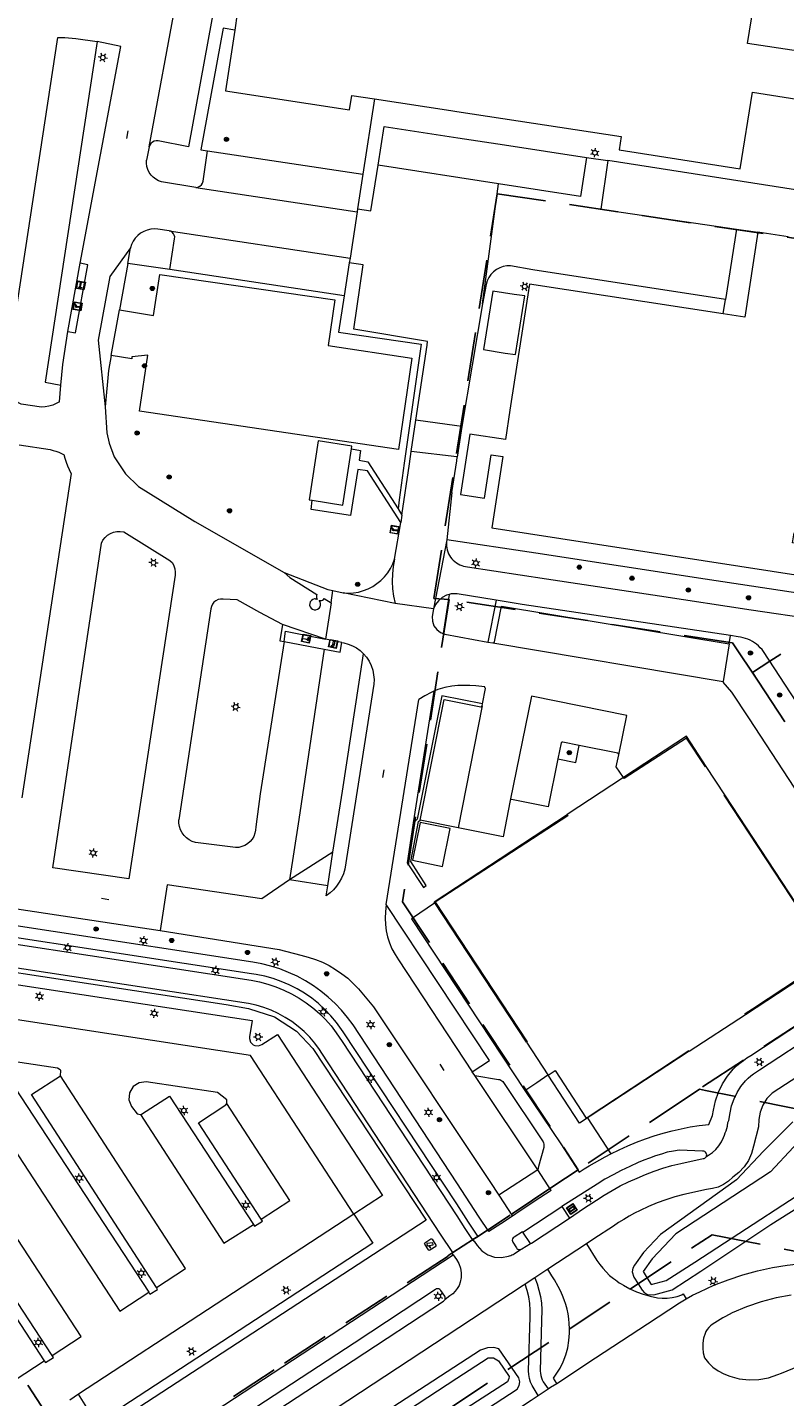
# Model space of a CAD drawing. Header units: metres. Extents: x 89872 to 94585, y 463299 to 469000.
# Tile 235 of 256: x 91944 to 92043, y 464720 to 464897. Entities that reach past the tile are written whole.
import ezdxf
from ezdxf.enums import TextEntityAlignment as Align

# ---------------------------------------------------------------- set-up
doc = ezdxf.new("R2010")
doc.units = ezdxf.units.M
doc.linetypes.add('HIDDEN', pattern=[9.525, 6.35, -3.175])
doc.layers.get('0').update_dxf_attribs({"linetype": 'CONTINUOUS'})
for name, color, linetype, lineweight in [('B-WE-GR-BEPLANTING_CULTUUR-G', 251, 'CONTINUOUS', 13), ('B-WE-GR-BOOM-S', 251, 'CONTINUOUS', 13), ('B-WE-IE-MEUBILAIR_WEGMEUBILAIR_SLAGBOOM-S', 251, 'CONTINUOUS', 13), ('B-WE-IE-TERREINAFSCHEIDING-G', 251, 'CONTINUOUS', 13), ('B-WE-IE-TERREINAFSCHEIDING_KUNSTMATIG_HEKWERK-G', 251, 'CONTINUOUS', 13), ('B-WE-KL-ET_LS_OV_LICHTMAST-S', 251, 'CONTINUOUS', 13), ('B-WE-OG-TOPOGRAFIE_BEBOUWING-GV', 251, 'CONTINUOUS', 13), ('B-WE-OG-TOPOGRAFIE_HUISNUMMER-T25', 251, 'CONTINUOUS', 13), ('B-WE-OG-TOPOGRAFIE_STRAATNAAM-T18', 251, 'CONTINUOUS', 13), ('B-WE-OG-TOPOGRAFIE_WATER-GV', 251, 'CONTINUOUS', 13), ('B-WE-VH-VERHARDING-GV', 251, 'CONTINUOUS', 13), ('B-WE-VW-INFORMATIEBORD-S', 251, 'CONTINUOUS', 13), ('B-WE-VW-PAAL_PRAATPAAL-S', 251, 'CONTINUOUS', 13), ('B_OVERBOUWLIJN_LIJN_1', 251, 'CONTINUOUS', 13), ('Percelen', 10, 'HIDDEN', 25), ('Q_CAMERA_0', 251, 'CONTINUOUS', 13)]:
    doc.layers.add(name, color=color, linetype=linetype, lineweight=lineweight)
doc.styles.get("Standard").update_dxf_attribs({"font": 'isocp.shx'})

# ---------------------------------------------------------------- blocks, each defined once
blk = doc.blocks.new('Q_LICHTMAST')
for points in [[(-0.26, 0.15), (-0.52, 0.3)], [(0, 0.3), (0, 0.6)], [(0.26, 0.15), (0.52, 0.3)], [(-0.26, -0.15), (-0.52, -0.3)], [(0, -0.3), (0, -0.6)], [(0.26, -0.15), (0.52, -0.3)]]:
    blk.add_lwpolyline(points)
blk.add_circle((0, 0), 0.3)
blk = doc.blocks.new('Q_PRAATPAAL')
blk.add_lwpolyline([(-0.5, 0.5), (0.5, 0.5), (0.5, -0.5), (-0.5, -0.5)], close=True)
for points in [[(-0.44, 0.46), (0.44, 0.46, -0.414214), (0.46, 0.44), (0.46, -0.44, -0.414214), (0.44, -0.46), (-0.44, -0.46, -0.414214), (-0.46, -0.44), (-0.46, 0.44), (-0.46, 0.44), (-0.46, 0.45), (-0.46, 0.45), (-0.46, 0.45), (-0.46, 0.45), (-0.46, 0.45), (-0.46, 0.45), (-0.46, 0.46), (-0.46, 0.46), (-0.46, 0.46), (-0.45, 0.46), (-0.45, 0.46), (-0.45, 0.46), (-0.45, 0.46), (-0.45, 0.46), (-0.45, 0.46), (-0.44, 0.46), (-0.44, 0.46)], [(-0.15, 0.22, 0.426944), (-0.15, 0.17)], [(-0.02, 0.31, 0.07503), (-0.15, 0.22)], [(-0.13, 0.08, 0.511022), (0.03, 0.08)], [(-0.08, 0.1, 0.3284), (0, 0.11)], [(0.21, 0.34, 0.843699), (0.18, 0.39)]]:
    blk.add_lwpolyline(points, format="xyb")
for points in [[(-0.15, 0.17), (-0.08, 0.1)], [(0.03, 0.08), (0.03, -0.37), (-0.13, -0.37), (-0.13, 0.08)], [(0.18, 0.39), (-0.02, 0.31)], [(0, 0.11), (0.21, 0.34)]]:
    blk.add_lwpolyline(points)
blk = doc.blocks.new('Q_INFORMATIEBORD')
for points in [[(-0.5, 0.5), (0.5, 0.5), (0.5, -0.5), (-0.5, -0.5)], [(-0.37, 0.22), (0.36, 0.22), (0.36, -0.21), (-0.37, -0.21)]]:
    blk.add_lwpolyline(points, close=True)
for points in [[(-0.44, 0.46), (0.44, 0.46, -0.414214), (0.46, 0.44), (0.46, -0.44, -0.414214), (0.44, -0.46), (-0.44, -0.46, -0.414214), (-0.46, -0.44), (-0.46, 0.44), (-0.46, 0.44), (-0.46, 0.45), (-0.46, 0.45), (-0.46, 0.45), (-0.46, 0.45), (-0.46, 0.45), (-0.46, 0.45), (-0.46, 0.46), (-0.46, 0.46), (-0.46, 0.46), (-0.45, 0.46), (-0.45, 0.46), (-0.45, 0.46), (-0.45, 0.46), (-0.45, 0.46), (-0.45, 0.46), (-0.44, 0.46), (-0.44, 0.46)], [(-0.29, 0.16), (0.28, 0.16, -0.414214), (0.3, 0.14), (0.3, -0.13, -0.414214), (0.28, -0.16), (-0.29, -0.16, -0.414214), (-0.31, -0.13), (-0.31, 0.14), (-0.31, 0.14), (-0.31, 0.14), (-0.31, 0.14), (-0.31, 0.15), (-0.31, 0.15), (-0.31, 0.15), (-0.3, 0.15), (-0.3, 0.15), (-0.3, 0.15), (-0.3, 0.16), (-0.3, 0.16), (-0.3, 0.16), (-0.3, 0.16), (-0.29, 0.16), (-0.29, 0.16), (-0.29, 0.16), (-0.29, 0.16), (-0.29, 0.16)]]:
    blk.add_lwpolyline(points, format="xyb")
blk = doc.blocks.new('Q_SLAGBOOM')
blk.add_lwpolyline([(-0.5, 0.5), (0.5, 0.5), (0.5, -0.5), (-0.5, -0.5)], close=True)
blk.add_lwpolyline([(-0.44, 0.46), (0.44, 0.46, -0.414214), (0.46, 0.44), (0.46, -0.44, -0.414214), (0.44, -0.46), (-0.44, -0.46, -0.414214), (-0.46, -0.44), (-0.46, 0.44), (-0.46, 0.44), (-0.46, 0.45), (-0.46, 0.45), (-0.46, 0.45), (-0.46, 0.45), (-0.46, 0.45), (-0.46, 0.45), (-0.46, 0.46), (-0.46, 0.46), (-0.46, 0.46), (-0.45, 0.46), (-0.45, 0.46), (-0.45, 0.46), (-0.45, 0.46), (-0.45, 0.46), (-0.45, 0.46), (-0.44, 0.46), (-0.44, 0.46)], format="xyb")
for points in [[(-0.29, 0.04), (-0.38, 0.04), (-0.38, 0.1)], [(-0.38, 0.1), (-0.29, 0.1)], [(-0.29, 0.1), (-0.29, 0.2)], [(-0.29, 0.2), (-0.23, 0.2), (-0.23, 0.1)], [(-0.23, 0.04), (-0.23, -0.2), (-0.29, -0.2), (-0.29, 0.04)], [(-0.23, 0.1), (0.37, 0.1), (0.37, 0.04), (-0.23, 0.04)]]:
    blk.add_lwpolyline(points)
blk = doc.blocks.new('Camera')
for points in [[(0.406396, 62.309263), (0.406396, 77.666466)], [(2.32688, 79.587679), (17.684498, 79.587679)], [(17.684498, 60.38805), (2.32688, 60.38805)], [(4.920523, 75.76609), (3.047973, 71.751755), (5.555127, 70.582774), (5.555127, 64.208597), (7.11819, 64.208597), (7.11819, 69.853463), (15.095023, 66.135019), (16.967573, 70.150396), (4.920523, 75.76609)], [(19.606024, 77.666466), (19.606024, 62.309263), (19.606024, 62.309263)]]:
    blk.add_lwpolyline(points)
for points in [[(0.406396, 77.666466), (0.406396, 78.727092), (1.266081, 79.587679), (2.32688, 79.587679)], [(2.32688, 60.38805), (1.266081, 60.38805), (0.406396, 61.247594), (0.406396, 62.309263)], [(17.684498, 79.587679), (18.747382, 79.587679), (19.606024, 78.727092), (19.606024, 77.666466)], [(19.606024, 62.309263), (19.606024, 61.247594), (18.747382, 60.38805), (17.684498, 60.38805)]]:
    blk.add_open_spline(points, degree=3)
blk = doc.blocks.new('Q_CAMERA')
blk.add_blockref('Camera', (-0.4, -60.4))
blk = doc.blocks.new('Q_BOOM')
for radius in [0.27, 0.18, 0.09]:
    blk.add_circle((0, 0), radius)

msp = doc.modelspace()

# ---------------------------------------------------------------- linework, layer by layer
at = {"layer": 'B-WE-GR-BEPLANTING_CULTUUR-G'}
for p, q in [((91986.05, 464866.78), (91985.39, 464862.51)), ((92005.12, 464822.96), (92004.04, 464817.53)), ((92035.36, 464817.28), (92035.53, 464818.38)), ((92004.04, 464817.53), (92004.7, 464817.41)), ((92003.32, 464809.25), (92003.37, 464809.5)), ((91994.36, 464794.05), (91993.55, 464788.87))]:
    msp.add_line(p, q, dxfattribs=at)
for points in [[(91985.39, 464862.51), (91984.66, 464857.76), (91995.39, 464856.2), (91993.2, 464840.77), (91992.55, 464836), (91992.38, 464834.82)], [(92004.7, 464817.41), (92004.75, 464817.42), (92004.81, 464817.44), (92004.85, 464817.47), (92004.88, 464817.52), (92004.91, 464817.57), (92005.81, 464822.2), (92035.36, 464817.28)], [(92035.53, 464818.38), (92008.52, 464822.43), (92005.12, 464822.96)], [(92003.37, 464809.5), (91998.07, 464810.55), (91994.86, 464794.54), (91994.36, 464794.05)], [(91995.24, 464794.41), (91998.39, 464810.08), (92003.13, 464809.14), (92003.18, 464809.14), (92003.22, 464809.16), (92003.26, 464809.18), (92003.29, 464809.21), (92003.32, 464809.25)], [(91993.55, 464788.87), (91995.68, 464785.67), (91996.05, 464785.92), (91994.03, 464789.02), (91995.06, 464794.22), (91995.24, 464794.41)], [(91874.75, 464785.04), (91916.78, 464778.58), (91970.07, 464770.44), (91972.98, 464769.96), (91976.33, 464768.84), (91979.22, 464766.98), (91981.31, 464764.76), (91996.04, 464742.43), (91952.89, 464714.33)], [(92043.64, 464755.23), (92039.82, 464751.42), (92036.34, 464747.7), (92026.44, 464740.59), (92024.24, 464738.24), (92023.06, 464736.62), (92022.85, 464736.21), (92022.79, 464735.76), (92023, 464735.06), (92023.54, 464734.17), (92024.06, 464733.34), (92024.37, 464733), (92024.76, 464732.78), (92025.6, 464732.73), (92027.95, 464733.42), (92031.69, 464735.81), (92040.76, 464741.88), (92058.76, 464753.24)], [(91981.42, 464703.29), (92007.84, 464720.48), (92008.12, 464720.99), (92008.2, 464721.46), (92008.05, 464721.98), (92005.48, 464725.75), (92004.84, 464725.91), (92004, 464725.88), (92003.09, 464725.57), (91911.12, 464665.79)]]:
    msp.add_lwpolyline(points, dxfattribs=at)
at = {"layer": 'B-WE-IE-TERREINAFSCHEIDING-G'}
for p, q in [((92043.99, 464876.26), (92019.62, 464880.06)), ((91949.51, 464857.87), (91951.1, 464866.73)), ((91957.3, 464866.69), (91956.21, 464860.66)), ((91955.13, 464854.73), (91956.21, 464860.66)), ((91999.01, 464823.72), (91998.24, 464818.66)), ((92016.94, 464755.78), (92020.02, 464751.05))]:
    msp.add_line(p, q, dxfattribs=at)
for points in [[(91956.21, 464860.66), (91960.62, 464859.95), (91961.44, 464865.27), (91984.16, 464861.98), (91983.32, 464856.05)], [(91983.32, 464856.05), (91994.17, 464854.41), (91992.44, 464842.55), (91958.83, 464847.53), (91959.89, 464854.81), (91957.83, 464854.57), (91957.81, 464854.33), (91955.13, 464854.73)], [(91955.13, 464854.73), (91954.78, 464852.82), (91954.38, 464848.08)], [(91977.6, 464826.58), (91983.25, 464824.37), (91983.93, 464824.22)], [(91977.58, 464817.62), (91977.79, 464818.93), (91982.98, 464817.9)], [(92008.84, 464759.3), (92010.4, 464760.35), (92011.83, 464761.31)]]:
    msp.add_lwpolyline(points, dxfattribs=at)
at = {"layer": 'B-WE-IE-TERREINAFSCHEIDING_KUNSTMATIG_HEKWERK-G'}
msp.add_line((91989.34, 464888.07), (91987.83, 464878.31), dxfattribs=at)
at = {"layer": 'B-WE-OG-TOPOGRAFIE_BEBOUWING-GV'}
for p, q in [((91971.52, 464899.15), (91971.19, 464897)), ((92043.03, 464870.14), (92039.11, 464870.76)), ((91998.17, 464788.39), (91999.17, 464793.3))]:
    msp.add_line(p, q, dxfattribs=at)
for points in [[(92050.13, 464893.4), (92037.74, 464895.29), (92041.36, 464917.43), (92042.82, 464917.05), (92045.24, 464933.1), (92029.14, 464935.56), (92028.86, 464933.82), (92000, 464938.33), (91993.96, 464939.27), (91994.32, 464940.83), (91978.22, 464943.31)], [(91971.19, 464897), (91969.99, 464889.11), (91986.09, 464886.67), (91986.38, 464888.53), (91989.34, 464888.07)], [(91989.34, 464888.07), (91999.24, 464886.56), (92000, 464886.44), (92021.34, 464883.18), (92021.08, 464881.45), (92036.81, 464879), (92038.38, 464888.97), (92045.81, 464887.8), (92043.99, 464876.26)], [(92039.11, 464870.76), (92037.4, 464859.73), (92034.61, 464860.16)], [(92034.61, 464860.16), (92009.43, 464864.03), (92007.55, 464851.83), (92006.91, 464847.67), (92006.32, 464843.82), (92001.69, 464844.53), (92000.49, 464836.71)], [(92007.48, 464862.69), (92004.69, 464863.12), (92003.5, 464855.51), (92006.31, 464855.07), (92007.65, 464854.87), (92008.84, 464862.48), (92007.48, 464862.69)], [(91986.35, 464842.62), (91986.4, 464842.97), (91982.01, 464843.65), (91980.84, 464836), (91981.24, 464835.94)], [(91981.24, 464835.94), (91985.23, 464835.33), (91986.35, 464842.62)], [(92000.49, 464836.71), (92003.62, 464836.23), (92004.48, 464841.85), (92005.98, 464841.62), (92004.56, 464832.36), (92045.71, 464826.02), (92046.31, 464829.88), (92047.35, 464829.72), (92047.37, 464829.86), (92043.61, 464830.44), (92043.81, 464831.73)], [(92047.69, 464777.92), (92034.74, 464797.66), (92034.81, 464797.71), (92032.4, 464801.39), (92032.32, 464801.34), (92029.85, 464805.06), (92021.75, 464799.8), (92021.66, 464799.94), (92021.64, 464799.92)], [(92021.64, 464799.92), (92014.34, 464795.13), (92014.44, 464794.98), (91997.22, 464783.77), (91997.26, 464783.71)], [(91999.17, 464793.3), (91995.25, 464794.08), (91994.25, 464789.19), (91998.17, 464788.39)], [(91997.26, 464783.71), (92009.13, 464765.61), (92009.06, 464765.56), (92011.83, 464761.31)], [(92016.94, 464755.78), (92030.13, 464764.47), (92030.18, 464764.39), (92037.51, 464769.17), (92037.44, 464769.28), (92038.38, 464769.9), (92048.55, 464776.6), (92047.69, 464777.92)], [(92011.83, 464761.31), (92011.87, 464761.26), (92012.8, 464761.87), (92016.82, 464755.69), (92016.94, 464755.78)]]:
    msp.add_lwpolyline(points, dxfattribs=at)
at = {"layer": 'B-WE-OG-TOPOGRAFIE_STRAATNAAM-T18'}
for p, q in [((91957.18, 464882.94), (91957.36, 464883.92)), ((91990.42, 464799.96), (91990.58, 464800.94)), ((91953.87, 464784.26), (91954.86, 464784.11)), ((91997.79, 464762.73), (91998.34, 464761.9))]:
    msp.add_line(p, q, dxfattribs=at)
at = {"layer": 'B-WE-OG-TOPOGRAFIE_WATER-GV'}
for points in [[(92053, 464760.49), (92049.73, 464758.52), (92047.71, 464756.43), (92043.71, 464751.95), (92040.73, 464748.71), (92028.43, 464740.66), (92025.37, 464737.41), (92024.19, 464735.79), (92024.73, 464734.92), (92025.25, 464734.09), (92027.19, 464734.6), (92030.93, 464736.99), (92049.89, 464749.37), (92059.84, 464755.97), (92059.91, 464756.88), (92058.16, 464758.88), (92057.49, 464759.67), (92055.68, 464761.09), (92054.99, 464761.32), (92054, 464760.7)], [(91905, 464659.29), (91907.9, 464661.3), (91947.77, 464687.67), (92000, 464721.91), (92004.09, 464724.59), (92004.76, 464724.58), (92005.41, 464724.19), (92006.81, 464722.14), (92006.78, 464721.88), (92006.58, 464721.45), (92000, 464717.2), (91990.75, 464710.96), (91983.69, 464706.49), (91975.93, 464701.18), (91965.45, 464694.58), (91960.86, 464691.79)]]:
    msp.add_lwpolyline(points, dxfattribs=at)
at = {"layer": 'B-WE-VH-VERHARDING-GV'}
for p, q in [((91960.07, 464881.84), (91963.84, 464902.3)), ((91951.1, 464866.73), (91956.39, 464894.9)), ((91956.39, 464894.9), (91953.33, 464895.54)), ((91960.07, 464881.84), (91959.74, 464880.12)), ((91967.66, 464881.33), (91987.83, 464878.31)), ((92016.87, 464880.48), (92019.62, 464880.06)), ((92005.43, 464877.04), (91989.79, 464879.46)), ((91987.83, 464878.31), (91987.13, 464873.78)), ((92003.34, 464861.44), (92005.43, 464877.04)), ((91966.14, 464876.57), (91987.07, 464873.39)), ((91987.07, 464873.39), (91986.15, 464867.38)), ((91987.13, 464873.78), (91987.07, 464873.39)), ((91962.66, 464870.96), (91986.15, 464867.38)), ((92036.31, 464871.17), (92034.9, 464862.02)), ((92036.31, 464871.17), (92039.11, 464870.76)), ((91957.3, 464866.69), (91957.65, 464868.74)), ((91952.11, 464866.53), (91951.1, 464866.73)), ((91962.77, 464865.93), (91957.3, 464866.69)), ((91986.15, 464867.38), (91986.05, 464866.78)), ((91985.39, 464862.51), (91962.77, 464865.93)), ((92003.34, 464861.44), (92000.68, 464845.53)), ((92034.61, 464860.16), (92034.9, 464862.02)), ((91948.43, 464848.75), (91948.62, 464850.89)), ((91994.11, 464842.27), (91994.71, 464846.37)), ((92000.68, 464845.53), (92000.08, 464841.56)), ((91999.38, 464836.96), (91998.7, 464830.8)), ((91992.38, 464834.82), (91992.89, 464834.03)), ((91991.93, 464828.3), (91992.73, 464833.07)), ((91992.89, 464834.03), (91992.73, 464833.07)), ((91956.77, 464831.83), (91962.77, 464828.13)), ((91998.7, 464830.8), (91996.99, 464821.83)), ((91983.69, 464822.62), (91983.93, 464824.22)), ((91983.93, 464824.22), (91985.27, 464823.92)), ((91992, 464822.54), (91985.27, 464823.92)), ((91983.69, 464822.62), (91982.98, 464817.9)), ((91996.99, 464821.83), (91992, 464822.54)), ((91996.99, 464821.83), (91996.81, 464820.86)), ((91982.98, 464817.9), (91977.38, 464819.81)), ((91977.58, 464817.62), (91974.49, 464797.81)), ((91977.58, 464817.62), (91982.79, 464816.61)), ((91982.79, 464816.61), (91979.51, 464794.47)), ((91985.07, 464817.48), (91982.98, 464817.9)), ((92004.7, 464817.41), (92034.59, 464812.42)), ((92035.36, 464817.28), (92034.59, 464812.42)), ((91997.04, 464811.14), (91994.36, 464794.05)), ((91990.84, 464783.44), (91995.07, 464810.05)), ((92003.32, 464809.25), (92000.2, 464793.41)), ((92009.73, 464810.52), (92006.94, 464796.95)), ((91979.51, 464794.47), (91978.3, 464786.66)), ((92000.2, 464793.41), (91995.24, 464794.41)), ((91983.94, 464790.23), (91978.3, 464786.66)), ((91983.27, 464785.89), (91983.94, 464790.23)), ((91957.42, 464786.76), (91947.57, 464788.22)), ((91978.3, 464786.66), (91974.72, 464784.19)), ((91983.27, 464785.89), (91978.3, 464786.66)), ((91962.42, 464786.02), (91961.52, 464780.06)), ((91974.72, 464784.19), (91962.42, 464786.02)), ((91983.07, 464784.57), (91983.27, 464785.89)), ((91997.26, 464783.71), (91994.15, 464781.6)), ((91994.15, 464781.6), (92008.84, 464759.3)), ((91919.12, 464765.92), (91946.45, 464724.19)), ((91940.97, 464762.23), (91960.02, 464733.08)), ((92002.37, 464761.24), (92002.02, 464761.73)), ((92010.52, 464748.97), (92002.37, 464761.24)), ((91944.78, 464758.77), (91948.58, 464761.21)), ((91961.01, 464733.71), (91944.78, 464758.77)), ((91962.71, 464758.57), (91973.6, 464741.9)), ((91974.61, 464742.57), (91966.47, 464755.08)), ((92010.52, 464748.97), (92005.47, 464745.69)), ((92012.27, 464746.32), (92010.52, 464748.97)), ((92005.47, 464745.69), (92007.24, 464742.98)), ((92008.58, 464740.87), (92013.66, 464744.23)), ((92013.66, 464744.23), (92014.65, 464742.73)), ((91986.63, 464743.23), (91950.89, 464719.84)), ((91986.63, 464743.23), (91989.11, 464739.48)), ((92009.58, 464739.41), (92008.58, 464740.87)), ((92016.84, 464739.38), (92011.83, 464736.09)), ((92010.15, 464734.98), (92008.87, 464734.14)), ((92011.83, 464736.09), (92010.15, 464734.98)), ((92010.58, 464719.69), (92011.88, 464720.53)), ((91950.89, 464719.84), (91949.77, 464719.09))]:
    msp.add_line(p, q, dxfattribs=at)
for points in [[(91969.06, 464930.71), (91969.06, 464930.45), (91969.11, 464930.21), (91969.22, 464929.98), (91969.39, 464929.79), (91969.59, 464929.65), (91969.83, 464929.55), (91973.79, 464928.91), (91965.17, 464881.87), (91961.26, 464882.61), (91961, 464882.63), (91960.74, 464882.58), (91960.51, 464882.46), (91960.31, 464882.29), (91960.16, 464882.08), (91960.07, 464881.84)], [(91971.19, 464897), (91969.69, 464897.28), (91966.78, 464881.48), (91967.66, 464881.33)], [(91948.43, 464848.75), (91948, 464848.51), (91947.55, 464848.32), (91947.07, 464848.18), (91946.59, 464848.09), (91946.1, 464848.06), (91943.46, 464848.45), (91943.03, 464848.65), (91942.63, 464848.92), (91942.28, 464849.24), (91941.98, 464849.61), (91941.74, 464850.02), (91941.56, 464850.47), (91941.45, 464850.93), (91941.41, 464851.4), (91948.2, 464896.03)], [(91953.33, 464895.54), (91946.59, 464851.3), (91948.62, 464850.89)], [(91948.2, 464896.03), (91948.67, 464896.04), (91949.14, 464896.04), (91949.61, 464896.02), (91950.08, 464895.98), (91950.55, 464895.93), (91953.33, 464895.54)], [(91989.79, 464879.46), (91990.58, 464884.5), (92000.13, 464883.04), (92006.2, 464882.11), (92016.87, 464880.48)], [(91966.14, 464876.57), (91966.41, 464876.62), (91966.65, 464876.74), (91966.85, 464876.92), (91967, 464877.14), (91967.08, 464877.39), (91967.66, 464881.33)], [(92016.87, 464880.48), (92016.08, 464875.4), (92005.43, 464877.04)], [(91966.14, 464876.57), (91961.67, 464877.29), (91961.29, 464877.44), (91960.93, 464877.64), (91960.6, 464877.89), (91960.32, 464878.19), (91960.08, 464878.53), (91959.91, 464878.91), (91959.79, 464879.3), (91959.74, 464879.71), (91959.74, 464880.12)], [(91987.13, 464873.78), (91988.87, 464873.55), (91989.79, 464879.46)], [(92019.62, 464880.06), (92018.69, 464873.77), (92036.31, 464871.17)], [(91962.66, 464870.96), (91961.22, 464871.16), (91960.75, 464871.19), (91960.28, 464871.15), (91959.82, 464871.04), (91959.38, 464870.87), (91958.97, 464870.63), (91958.6, 464870.34), (91958.28, 464869.99), (91958.01, 464869.61), (91957.8, 464869.18), (91957.65, 464868.74)], [(91962.77, 464865.93), (91963.38, 464869.9), (91963.39, 464870.14), (91963.34, 464870.36), (91963.23, 464870.57), (91963.08, 464870.75), (91962.88, 464870.88), (91962.66, 464870.96)], [(91957.65, 464868.74), (91954.97, 464865.03), (91953.47, 464856.76), (91954.38, 464848.08)], [(91949.51, 464857.87), (91950.52, 464857.69), (91952.11, 464866.53)], [(91994.71, 464846.37), (91996.15, 464856.1), (91996.22, 464856.56), (91986.66, 464858.16), (91987.86, 464866.54), (91986.05, 464866.78)], [(92034.9, 464862.02), (92009.88, 464865.88), (92007, 464866.38), (92006.51, 464866.38), (92006.04, 464866.3), (92005.58, 464866.15), (92005.15, 464865.92), (92004.76, 464865.63), (92004.43, 464865.28), (92004.16, 464864.88), (92003.96, 464864.44), (92003.82, 464863.97), (92003.34, 464861.44)], [(91948.62, 464850.89), (91948.86, 464853.56), (91949.51, 464857.87)], [(91954.38, 464848.08), (91954.58, 464844.7), (91954.87, 464843.38), (91955.54, 464841.61), (91957.02, 464839.38), (91958.71, 464837.75), (91965.99, 464833.18), (91977.6, 464826.58)], [(92000.68, 464845.53), (92000, 464845.62), (91994.71, 464846.37)], [(91943.22, 464843.15), (91947.23, 464842.53), (91947.6, 464842.43), (91947.96, 464842.31), (91948.33, 464842.18), (91948.68, 464842.03), (91949.02, 464841.85)], [(91949.94, 464839.42), (91949.73, 464839.89), (91949.53, 464840.37), (91949.35, 464840.86), (91949.18, 464841.36), (91949.02, 464841.85)], [(91986.35, 464842.62), (91987.5, 464842.42), (91987.33, 464841.14), (91988.48, 464840.96), (91992.38, 464834.82)], [(91992.89, 464834.03), (91993.87, 464840.67), (91994.11, 464842.27)], [(92000.08, 464841.56), (92000, 464841.57), (91994.11, 464842.27)], [(91999.38, 464836.96), (92000, 464841.06), (92000.08, 464841.56)], [(91987.15, 464839.95), (91986.23, 464833.98), (91981.09, 464834.74), (91981.24, 464835.94)], [(91992.73, 464833.07), (91988.41, 464839.76), (91987.15, 464839.95)], [(91949.94, 464839.42), (91943.54, 464797.3)], [(91947.57, 464788.22), (91953.87, 464830.37), (91954.08, 464830.76), (91954.35, 464831.11), (91954.68, 464831.4), (91955.05, 464831.63), (91955.46, 464831.79), (91955.89, 464831.88), (91956.33, 464831.89), (91956.77, 464831.83)], [(91998.7, 464830.8), (91998.67, 464830.54), (91998.66, 464830.28), (91998.67, 464830.02), (91998.71, 464829.76), (91998.77, 464829.51), (91998.85, 464829.26), (91998.95, 464829.01), (91999.07, 464828.78), (91999.21, 464828.56), (91999.37, 464828.36), (91999.55, 464828.16), (91999.75, 464827.99), (91999.96, 464827.83), (92000.18, 464827.69), (92000.41, 464827.57), (92000.65, 464827.47), (92000.9, 464827.4), (92001.16, 464827.34), (92001.42, 464827.31), (92011.64, 464825.76), (92026.34, 464823.52), (92038.22, 464821.72), (92046.49, 464820.5)], [(92049.83, 464820.98), (92048.32, 464823.5), (92047.99, 464823.34), (92032.25, 464825.71), (92010.26, 464829.08), (91998.7, 464830.8)], [(91962.77, 464828.13), (91963.11, 464827.8), (91963.29, 464827.42), (91963.41, 464827.03), (91963.45, 464826.62), (91963.43, 464826.2), (91957.42, 464786.76)], [(91985.27, 464823.92), (91985.94, 464823.89), (91986.6, 464823.92), (91987.25, 464824.03), (91987.89, 464824.21), (91988.51, 464824.45), (91989.1, 464824.75), (91989.65, 464825.12), (91990.16, 464825.54), (91990.63, 464826.01), (91991.04, 464826.53), (91991.4, 464827.08), (91991.7, 464827.68), (91991.93, 464828.3)], [(91991.93, 464828.3), (91991.75, 464827.34), (91991.65, 464826.38), (91991.62, 464825.41), (91991.67, 464824.45), (91991.8, 464823.49), (91992, 464822.54)], [(91977.6, 464826.58), (91978.32, 464825.91), (91981.86, 464823.7), (91981.81, 464823.58), (91981.78, 464823.45), (91981.79, 464823.32), (91981.83, 464823.19), (91981.9, 464823.07), (91981.83, 464823.09), (91981.76, 464823.11), (91981.68, 464823.12), (91981.61, 464823.14), (91981.53, 464823.14), (91981.32, 464823.08), (91981.13, 464822.95), (91980.99, 464822.77), (91980.92, 464822.56), (91980.91, 464822.33), (91980.98, 464822.12), (91981.11, 464821.93), (91981.29, 464821.8), (91981.5, 464821.73), (91981.73, 464821.72), (91981.94, 464821.79), (91982.13, 464821.92), (91982.26, 464822.1), (91982.33, 464822.32), (91982.33, 464822.54), (91982.26, 464822.76), (91982.13, 464822.94), (91982.28, 464822.92), (91982.43, 464822.93), (91982.57, 464822.98), (91982.7, 464823.06), (91982.8, 464823.17), (91983.69, 464822.62)], [(91999.01, 464823.72), (91998.67, 464823.62), (91998.12, 464823.31), (91997.65, 464822.9), (91997.26, 464822.39), (91996.99, 464821.83)], [(92005.12, 464822.96), (92000.06, 464823.81), (91999.27, 464823.81), (91999.01, 464823.72)], [(91971.48, 464823), (91969.67, 464823.1), (91969.34, 464823.11), (91969.03, 464823.04), (91968.73, 464822.9), (91968.48, 464822.7), (91968.28, 464822.44), (91968.15, 464822.15), (91968.08, 464821.83), (91963.94, 464794.44)], [(91977.38, 464819.81), (91974.43, 464821.36), (91971.48, 464823)], [(91996.81, 464820.86), (91996.84, 464820.25), (91997.04, 464819.66), (91997.4, 464819.16), (91997.89, 464818.79), (91998.24, 464818.66)], [(91977.38, 464819.81), (91977.03, 464817.71), (91977.58, 464817.62)], [(91998.24, 464818.66), (91998.47, 464818.57), (92004.04, 464817.53)], [(92044.05, 464809.8), (92039.84, 464816.31), (92039.64, 464816.57), (92039.41, 464816.8), (92039.17, 464817.03), (92038.92, 464817.24), (92038.65, 464817.43), (92038.38, 464817.6), (92038.09, 464817.76), (92037.79, 464817.89), (92037.48, 464818.01), (92037.17, 464818.1), (92036.85, 464818.18), (92036.53, 464818.23), (92035.53, 464818.38)], [(91982.79, 464816.61), (91984.87, 464816.2), (91985.07, 464817.48)], [(91985.07, 464817.48), (91985.34, 464817.43), (91985.92, 464817.27), (91986.47, 464817.05), (91986.99, 464816.77), (91987.47, 464816.42), (91987.91, 464816.02)], [(91987.91, 464816.02), (91988.31, 464815.55), (91988.64, 464815.03), (91988.91, 464814.47), (91989.1, 464813.89), (91989.22, 464813.29), (91989.27, 464812.67), (91989.23, 464812.05), (91985.48, 464788.04), (91985.29, 464787.45), (91985.05, 464786.88), (91984.76, 464786.34), (91984.4, 464785.84), (91984, 464785.37), (91983.56, 464784.95), (91983.07, 464784.57)], [(91983.94, 464790.23), (91985.16, 464798.18), (91987.91, 464816.02)], [(91997.04, 464811.14), (91996.69, 464811), (91995.86, 464810.56), (91995.07, 464810.05)], [(92003.37, 464809.5), (92003.75, 464811.48), (92003.73, 464811.52), (92003.71, 464811.57), (92003.69, 464811.61), (92003.66, 464811.65), (92003.64, 464811.7), (92003.27, 464811.78), (92002.5, 464811.86), (92001.71, 464811.91), (92000.93, 464811.91), (92000.15, 464811.88), (91999.37, 464811.8), (91998.45, 464811.62), (91997.55, 464811.35), (91997.04, 464811.14)], [(92034.59, 464812.42), (92034.57, 464812.33), (92035.66, 464811.03), (92037.87, 464807.71), (92046.05, 464795.18), (92046.54, 464794.37), (92046.94, 464793.51), (92047.26, 464792.63), (92047.89, 464790.74), (92048.11, 464790.21), (92048.34, 464789.7), (92048.58, 464789.19), (92048.84, 464788.69), (92049.11, 464788.19), (92054.57, 464779.81), (92057.01, 464776.23)], [(92021.04, 464802.89), (92022.09, 464808), (92009.73, 464810.52)], [(92015.91, 464804.11), (92013.79, 464804.55), (92013.74, 464804.55), (92013.69, 464804.54), (92013.65, 464804.51), (92013.61, 464804.48), (92013.58, 464804.43), (92013.14, 464802.35)], [(92013.14, 464802.35), (92015.45, 464801.88), (92015.91, 464804.11)], [(92021.04, 464802.89), (92021.03, 464802.94), (92021.01, 464802.99), (92020.98, 464803.03), (92020.95, 464803.06), (92020.9, 464803.09), (92015.91, 464804.11)], [(92013.14, 464802.35), (92011.86, 464796.14), (92007.12, 464797.1), (92007.07, 464797.09), (92007.03, 464797.07), (92006.99, 464797.04), (92006.96, 464797), (92006.94, 464796.95)], [(92021.64, 464799.92), (92020.71, 464801.33), (92021.04, 464802.89)], [(91974.49, 464797.81), (91973.91, 464793.52), (91973.89, 464793.1), (91973.8, 464792.69), (91973.65, 464792.3), (91973.44, 464791.94), (91973.17, 464791.62), (91972.86, 464791.34), (91972.5, 464791.12), (91972.11, 464790.96), (91971.7, 464790.86), (91971.29, 464790.83), (91966.07, 464791.52), (91965.66, 464791.65), (91965.27, 464791.85), (91964.92, 464792.11), (91964.61, 464792.42), (91964.35, 464792.77), (91964.15, 464793.16), (91964.01, 464793.57), (91963.94, 464794), (91963.94, 464794.44)], [(92006.94, 464796.95), (92006.02, 464792.25), (92000.2, 464793.41)], [(91999.56, 464737.95), (91999.4, 464738.16), (91999.49, 464738.23), (91997.9, 464740.65), (91982.51, 464764.13), (91982.21, 464764.6), (91981.59, 464765.43), (91980.93, 464766.21), (91980.2, 464766.94), (91979.43, 464767.61), (91978.61, 464768.23), (91977.74, 464768.79), (91976.84, 464769.29), (91975.91, 464769.72), (91974.95, 464770.08), (91973.96, 464770.37), (91972.96, 464770.59), (91920.83, 464778.57), (91914.9, 464779.47), (91871.9, 464786.03)], [(91921.64, 464783.93), (91921.95, 464786.05), (91961.52, 464780.06)], [(92004.17, 464740.97), (92002.91, 464742.84), (92000, 464747.3), (91986.55, 464767.81), (91985.83, 464768.78), (91985.05, 464769.71), (91984.21, 464770.59), (91983.32, 464771.42), (91982.38, 464772.19), (91981.39, 464772.9), (91980.36, 464773.54), (91979.29, 464774.12), (91978.18, 464774.63), (91977.05, 464775.07), (91975.89, 464775.44), (91974.71, 464775.74), (91973.52, 464775.96), (91921.64, 464783.93)], [(91990.84, 464783.44), (91990.77, 464782.48), (91990.72, 464781.66), (91990.75, 464780.84), (91990.85, 464780.03), (91991.03, 464779.23), (91991.28, 464778.45), (91991.6, 464777.69), (91991.99, 464776.97), (91992.44, 464776.28), (92002.02, 464761.73)], [(92002.02, 464761.73), (92004.26, 464763.2), (91990.84, 464783.44)], [(91921.29, 464781.57), (91973.32, 464773.6), (91974.42, 464773.39), (91975.49, 464773.11), (91976.54, 464772.76), (91977.57, 464772.34), (91978.57, 464771.86), (91979.53, 464771.3), (91980.46, 464770.69), (91981.34, 464770.02), (91982.17, 464769.29), (91982.96, 464768.5), (91983.69, 464767.67), (91984.37, 464766.79), (91985.11, 464765.67), (92000, 464743.01), (92001.04, 464741.37), (92001.99, 464739.92)], [(92001.99, 464739.92), (92002.75, 464740.37), (92001.54, 464742.21), (92000, 464744.58), (91985.26, 464766.9), (91985.06, 464767.2), (91984.4, 464768.12), (91983.68, 464768.99), (91982.89, 464769.8), (91982.06, 464770.57), (91981.18, 464771.27), (91980.25, 464771.92), (91979.28, 464772.5), (91978.27, 464773.01), (91977.23, 464773.46), (91976.17, 464773.84), (91975.08, 464774.14), (91973.97, 464774.37), (91973.36, 464774.46), (91921.42, 464782.42)], [(91986.63, 464743.23), (91973.24, 464763.85), (91873.96, 464779.04)], [(91961.52, 464780.06), (91973.98, 464778.1), (91976.97, 464777.61), (91979.78, 464776.86), (91980.73, 464776.62), (91981.66, 464776.31), (91982.56, 464775.94), (91983.43, 464775.51), (91984.28, 464775.01), (91985.08, 464774.46), (91985.85, 464773.86), (91986.57, 464773.2), (91987.24, 464772.49), (91989.21, 464770.17), (92004.32, 464747.45), (92005.47, 464745.69)], [(92035.21, 464755.13), (92035.33, 464755.41), (92035.5, 464756.4), (92035.69, 464757.31), (92036, 464758.2), (92036.4, 464759.04), (92036.9, 464759.83), (92037.49, 464760.56), (92037.83, 464760.87), (92038.18, 464761.18), (92038.55, 464761.46), (92038.94, 464761.72), (92039.33, 464761.97), (92062.28, 464777.06)], [(91940.5, 464773.42), (91973.46, 464768.39), (91973.11, 464766.26), (91973.1, 464766.03), (91973.25, 464765.58), (91973.58, 464765.24), (91973.79, 464765.14), (91974.26, 464765.09), (91974.7, 464765.26), (91976.74, 464766.58), (91990.36, 464745.67), (91986.63, 464743.23)], [(92032.72, 464754.88), (92033.2, 464756.04), (92033.33, 464756.75), (92033.58, 464757.93), (92033.97, 464759.06), (92034.5, 464760.14), (92035.14, 464761.15), (92035.9, 464762.08), (92036.32, 464762.48), (92036.76, 464762.85), (92037.21, 464763.2), (92037.68, 464763.53), (92038.17, 464763.84), (92053.12, 464773.67)], [(91947.48, 464724.86), (91922.91, 464762.4), (91926.38, 464764.59), (91926.46, 464764.68), (91926.51, 464764.78), (91926.54, 464764.89), (91926.56, 464765.01), (91926.54, 464765.12)], [(91947.48, 464724.86), (91951.25, 464727.33), (91926.54, 464765.12)], [(91915.35, 464763.48), (91942.69, 464721.72), (91946.45, 464724.19)], [(91948.58, 464761.21), (91948.62, 464761.87), (91948.54, 464761.96), (91948.17, 464762.17), (91938.34, 464763.65), (91937.57, 464763.6), (91936.87, 464763.25), (91936.35, 464762.67), (91936.1, 464761.93), (91936.15, 464761.15), (91936.28, 464760.6), (91936.66, 464759.94), (91937.16, 464759.88)], [(92002.37, 464761.24), (92005.44, 464760.73), (92005.59, 464760.7), (92005.73, 464760.64), (92005.86, 464760.56), (92005.98, 464760.46), (92006.08, 464760.35), (92011.22, 464752.63), (92011.28, 464752.49), (92011.31, 464752.34), (92011.33, 464752.19), (92011.32, 464752.04), (92011.3, 464751.89), (92010.61, 464749.42), (92010.52, 464748.97)], [(92045.13, 464761.67), (92040.95, 464758.94), (92040.28, 464758.23), (92039.76, 464757.4), (92039.4, 464756.49), (92039.21, 464755.54), (92039.2, 464754.56), (92038.55, 464752.05), (92038.28, 464751.09), (92037.86, 464750.19), (92037.31, 464749.36), (92036.64, 464748.63), (92035.86, 464748.02), (92035.29, 464747.5), (92034.64, 464747.08), (92033.94, 464746.75), (92033.21, 464746.54), (92032.44, 464746.44), (92029.49, 464745.78), (92028.32, 464745.46), (92027.16, 464745.1), (92026.03, 464744.69), (92024.91, 464744.22), (92023.81, 464743.72), (92023.09, 464743.35), (92022.39, 464742.96), (92021.69, 464742.55), (92021.01, 464742.13), (92020.34, 464741.68), (92017.82, 464740.03), (92016.84, 464739.38)], [(91937.16, 464759.88), (91956.27, 464730.62), (91960.02, 464733.08)], [(91961.01, 464733.71), (91964.79, 464736.19), (91948.58, 464761.21)], [(91970.18, 464757.59), (91970.18, 464758.09), (91968.96, 464759.01), (91959.69, 464760.42), (91958.77, 464760.3), (91957.99, 464759.8), (91957.52, 464759), (91957.45, 464758.07), (91957.8, 464757.21), (91958.52, 464756.27), (91958.93, 464756.18)], [(91958.93, 464756.18), (91959.07, 464756.23), (91962.71, 464758.57)], [(92008.84, 464759.3), (92013.51, 464752.38), (92015.88, 464748.68)], [(91958.93, 464756.18), (91969.79, 464739.45), (91973.6, 464741.9)], [(91966.47, 464755.08), (91970.04, 464757.44), (91970.18, 464757.59)], [(91974.61, 464742.57), (91978.34, 464745), (91970.18, 464757.59)], [(92020.02, 464751.05), (92021.11, 464751.6), (92022.22, 464752.11), (92023.35, 464752.59), (92024.49, 464753.02), (92025.64, 464753.42), (92026.79, 464753.76), (92027.95, 464754.06), (92029.12, 464754.33), (92030.3, 464754.56), (92031.48, 464754.76), (92032.72, 464754.88)], [(92032.41, 464750.73), (92032.68, 464750.88), (92033.19, 464751.22), (92033.65, 464751.63), (92034.05, 464752.11), (92034.38, 464752.63), (92034.63, 464753.2), (92034.75, 464753.48), (92034.86, 464753.77), (92034.96, 464754.06), (92035.05, 464754.35), (92035.14, 464754.65), (92035.21, 464755.13)], [(92032.41, 464750.73), (92032.43, 464750.78), (92032.44, 464750.84), (92032.45, 464750.9), (92032.45, 464750.96), (92032.44, 464751.02), (92032.4, 464751.16), (92032.32, 464751.28), (92032.21, 464751.37), (92032.07, 464751.42), (92031.93, 464751.42), (92029.9, 464751.48), (92028.89, 464751.52), (92028.13, 464751.42), (92027.34, 464751.27), (92026.57, 464751.04), (92025.81, 464750.79), (92025.05, 464750.52), (92024.3, 464750.23), (92023.56, 464749.93), (92022.46, 464749.44), (92021.37, 464748.91), (92020.3, 464748.35), (92019.25, 464747.76), (92018.22, 464747.13), (92013.66, 464744.23)], [(92014.65, 464742.73), (92016.46, 464743.95), (92018.14, 464745.04), (92019.15, 464745.7), (92020.18, 464746.31), (92021.24, 464746.89), (92022.31, 464747.42), (92023.41, 464747.92), (92024.52, 464748.39), (92025.64, 464748.81), (92026.78, 464749.19), (92027.93, 464749.53), (92029.1, 464749.82), (92032.01, 464750.45), (92032.11, 464750.47), (92032.2, 464750.51), (92032.29, 464750.57), (92032.36, 464750.64), (92032.41, 464750.73)], [(92015.88, 464748.68), (92016.54, 464749.1), (92017.21, 464749.51), (92017.89, 464749.91), (92018.57, 464750.3), (92019.26, 464750.68), (92020.02, 464751.05)], [(92012.27, 464746.32), (92010.79, 464745.35), (92008.24, 464743.64), (92007.24, 464742.98)], [(91973.6, 464741.9), (91973.76, 464741.65), (91974.77, 464742.32), (91974.61, 464742.57)], [(92007.24, 464742.98), (92005.72, 464741.99), (92004.17, 464740.97)], [(92009.58, 464739.41), (92009.73, 464739.48), (92014.65, 464742.73)], [(92001.99, 464739.92), (92002.25, 464739.72), (92002.25, 464739.71)], [(92008.58, 464740.87), (92008.54, 464740.93), (92007.45, 464740.24), (92007.34, 464740.14), (92007.26, 464740.01), (92007.22, 464739.86), (92007.23, 464739.71), (92007.27, 464739.57), (92007.75, 464738.85), (92007.82, 464738.76), (92007.93, 464738.69), (92008.04, 464738.65), (92008.16, 464738.63), (92008.28, 464738.65)], [(91989.11, 464739.48), (91953.3, 464716.06), (91950.89, 464719.84)], [(92002.25, 464739.71), (92002.65, 464739.15), (92003.26, 464738.46), (92004.03, 464737.95), (92004.9, 464737.66), (92005.82, 464737.6), (92006.72, 464737.77), (92006.87, 464737.81), (92007.02, 464737.87), (92007.17, 464737.93), (92007.32, 464738), (92007.45, 464738.08), (92008.28, 464738.65)], [(92008.28, 464738.65), (92008.32, 464738.66), (92008.35, 464738.67), (92008.38, 464738.69), (92008.41, 464738.7), (92008.44, 464738.72), (92009.58, 464739.41)], [(92016.84, 464739.38), (92018.21, 464737.23), (92018.57, 464736.7), (92018.96, 464736.2), (92019.39, 464735.72), (92019.85, 464735.28), (92020.34, 464734.87), (92020.6, 464734.69), (92020.85, 464734.51), (92021.11, 464734.33), (92021.37, 464734.16), (92021.64, 464733.99), (92022.46, 464733.53), (92023.32, 464733.14), (92024.21, 464732.82), (92025.12, 464732.57), (92026.05, 464732.38), (92026.69, 464732.31), (92027.34, 464732.32), (92027.99, 464732.4), (92028.62, 464732.55), (92029.23, 464732.77), (92029.39, 464732.86), (92029.78, 464732.22)], [(91956.17, 464709.48), (91969.89, 464718.5), (91984.94, 464728.37), (91999.56, 464737.95)], [(91999.56, 464737.95), (91999.97, 464737.34), (92000.27, 464736.81), (92000.48, 464736.23), (92000.58, 464735.63), (92000.58, 464735.02), (92000.47, 464734.41), (92000.31, 464733.98), (92000.08, 464733.58), (91999.81, 464733.21), (91999.48, 464732.89), (91999.11, 464732.61), (91998.49, 464732.16)], [(92029.78, 464732.22), (92030.63, 464732.7), (92031.56, 464733.15), (92033.37, 464733.99), (92035.23, 464734.72), (92037.13, 464735.35), (92039.06, 464735.87), (92041.01, 464736.28), (92042.88, 464736.59), (92044.76, 464736.82), (92046.65, 464736.96), (92048.54, 464737.04), (92050.44, 464737.03), (92051.29, 464736.94), (92052.27, 464736.77)], [(92010.15, 464734.98), (92010.44, 464734.18), (92010.68, 464733.36), (92010.86, 464732.53), (92010.99, 464731.69), (92011.07, 464730.84), (92010.98, 464727.81), (92010.84, 464722.84), (92010.87, 464722.56), (92010.92, 464722.27), (92011, 464721.99), (92011.11, 464721.72), (92011.24, 464721.47), (92011.88, 464720.53)], [(92012.99, 464721.25), (92012.55, 464721.93), (92013.44, 464723.21), (92013.84, 464724.07), (92014.16, 464724.97), (92014.41, 464725.88), (92014.57, 464726.82), (92014.66, 464727.76), (92014.66, 464728.39), (92014.62, 464729.02), (92014.56, 464729.64), (92014.46, 464730.27), (92014.33, 464730.88), (92014.17, 464731.49), (92013.97, 464732.09), (92013.74, 464732.68), (92013.48, 464733.26), (92013.19, 464733.82), (92012.69, 464734.69), (92012.37, 464735.2), (92011.83, 464736.09)], [(91960.02, 464733.08), (91960.18, 464732.82), (91961.17, 464733.45), (91961.01, 464733.71)], [(91998.49, 464732.16), (91998.51, 464732.25), (91998.52, 464732.34), (91998.51, 464732.43), (91998.49, 464732.51), (91998.44, 464732.59), (91997.93, 464733.31), (91997.83, 464733.43), (91997.7, 464733.51), (91997.54, 464733.54), (91997.39, 464733.52), (91997.25, 464733.45), (91986.7, 464726.48), (91971.69, 464716.66)], [(92008.87, 464734.14), (92008.62, 464733.98), (92000.27, 464728.47), (91982.7, 464716.92)], [(92010.58, 464719.69), (92010.05, 464720.55), (92009.78, 464720.97), (92009.58, 464721.42), (92009.44, 464721.9), (92009.35, 464722.39), (92009.34, 464722.88), (92009.52, 464729.88), (92009.53, 464730.74), (92009.48, 464731.61), (92009.35, 464732.47), (92009.14, 464733.31), (92008.87, 464734.14)], [(91912.62, 464675.85), (91912.68, 464675.85), (91912.74, 464675.85), (91912.81, 464675.87), (91912.87, 464675.9), (91912.93, 464675.93), (91923.74, 464683.03), (91948.87, 464699.49), (91973.15, 464715.43), (91986.56, 464724.21), (91998.29, 464731.93), (91998.34, 464731.96), (91998.39, 464732.01), (91998.43, 464732.05), (91998.46, 464732.1), (91998.49, 464732.16)], [(92012.99, 464721.25), (92018.03, 464724.55), (92024.75, 464728.97), (92028.94, 464731.7), (92029.78, 464732.22)], [(92043.44, 464732.71), (92041.47, 464732.36), (92039.52, 464731.85), (92037.62, 464731.2), (92035.78, 464730.41), (92034.89, 464729.94), (92034.54, 464729.75), (92034.2, 464729.55), (92033.85, 464729.34), (92033.52, 464729.13), (92033.18, 464728.91), (92032.93, 464728.73), (92032.71, 464728.52), (92032.51, 464728.27), (92032.36, 464728.01), (92032.24, 464727.72), (92032.05, 464727.11), (92031.95, 464726.48), (92031.94, 464725.84), (92032.01, 464725.21), (92032.17, 464724.59), (92032.68, 464723.94), (92033.27, 464723.36), (92033.93, 464722.87), (92034.66, 464722.48), (92035.44, 464722.2), (92036.67, 464721.86), (92037.95, 464721.71), (92039.23, 464721.75), (92040.49, 464721.98), (92041.7, 464722.4), (92042.18, 464722.59), (92046.8, 464724.5)], [(91946.45, 464724.19), (91946.61, 464723.95), (91947.65, 464724.61), (91947.48, 464724.86)], [(92011.88, 464720.53), (92012.19, 464720.74), (92012.99, 464721.25)], [(91921.91, 464661.44), (91927.71, 464665.27), (91953.81, 464682.44), (91980.32, 464699.84), (91997.94, 464711.38), (92009.68, 464719.08), (92010.58, 464719.69)]]:
    msp.add_lwpolyline(points, dxfattribs=at)
at = {"layer": 'B_OVERBOUWLIJN_LIJN_1'}
for points in [[(92032.4, 464801.39), (92029.83, 464805.3), (92021.66, 464799.94)], [(92037.51, 464769.17), (92048.71, 464776.53), (92034.81, 464797.71)], [(92009.06, 464765.56), (91997.09, 464783.8), (92014.34, 464795.13)], [(92030.18, 464764.39), (92015.96, 464755.04), (92011.87, 464761.26)]]:
    msp.add_lwpolyline(points, dxfattribs=at)
at = {"layer": 'Percelen'}
msp.add_line((92039.12, 464812.47), (92061.13, 464778.92), dxfattribs=at)
for points in [[(91999.01, 464823.08), (91997.05, 464823.21), (92005.24, 464875.76), (92050.1, 464869.03), (92050.36, 464870.81), (92098.71, 464862.81), (92091.46, 464814.69)], [(91999.01, 464823.08), (91992.97, 464783.81), (92015.78, 464749)], [(92039.12, 464812.47), (92035.82, 464817.42), (91999.01, 464823.08)], [(92050.1, 464821.12), (92040.65, 464815.04), (92038.39, 464813.59), (92039.12, 464812.47)], [(91953, 464707.73), (91926.54, 464748.18), (91930.89, 464776.86), (91862.21, 464787.38)], [(92061.13, 464778.92), (92031.48, 464759.47), (92031.54, 464759.46)], [(92031.54, 464759.46), (92030.31, 464758.65), (92015.78, 464749)], [(92073.56, 464750.91), (92032.28, 464759.31), (92031.54, 464759.46)], [(92015.78, 464749), (92012.48, 464746.8), (92006.92, 464743.1), (92004.11, 464741.24), (92002.62, 464740.23), (92002.16, 464739.96), (91999.49, 464738.23), (91998.87, 464737.81), (91998.88, 464737.79), (91976.32, 464723.03), (91953, 464707.73)], [(91873.15, 464662.18), (91874.14, 464661.48), (91890.58, 464658.89), (91905.91, 464656.57), (91906.79, 464657.16), (91928.37, 464671.39), (91974.86, 464702.04), (92033.15, 464740.55), (92085.34, 464730.19)]]:
    msp.add_lwpolyline(points, dxfattribs=at)

# ---------------------------------------------------------------- block references
at = {"layer": 'B-WE-GR-BOOM-S'}
for p, rotation in [((91970.11, 464882.82), 171.5003551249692), ((91960.48, 464863.46), 81.25545694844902), ((91959.47, 464853.41), 81.72018568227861), ((91958.51, 464844.69), 171.5822979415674), ((91962.67, 464838.98), 147.904921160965), ((91970.51, 464834.58), 150.3509398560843), ((92015.92, 464827.26), 171.2916208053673), ((91987.15, 464825.04), 15.31579729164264), ((92022.75, 464825.82), 171.2916208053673), ((92030.07, 464824.3), 171.382636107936), ((92037.89, 464823.28), 171.382636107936), ((92038.13, 464816.11), 140.5752005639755), ((92041.92, 464810.66), 122.8826185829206), ((92014.62, 464803.17), 78.23171106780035), ((91953.19, 464780.26), 171.4003519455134), ((91962.99, 464778.78), 171.0349285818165), ((91972.84, 464777.22), 171.0349285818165), ((91983.11, 464774.45), 149.6505708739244), ((91991.26, 464765.24), 123.6166749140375), ((91997.76, 464755.51), 123.6166749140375), ((92004.12, 464746.01), 123.1916589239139)]:
    msp.add_blockref('Q_BOOM', p, dxfattribs=dict(at, rotation=rotation))
at = {"layer": 'B-WE-IE-MEUBILAIR_WEGMEUBILAIR_SLAGBOOM-S'}
for p, rotation in [((91951.21, 464863.85), 79.82577675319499), ((91980.46, 464817.98), 168.7112991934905)]:
    msp.add_blockref('Q_SLAGBOOM', p, dxfattribs=dict(at, rotation=rotation))
at = {"layer": 'B-WE-KL-ET_LS_OV_LICHTMAST-S'}
for p, rotation in [((91954.06, 464893.44), 81.3325742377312), ((92017.94, 464881.08), 171.2944597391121), ((92008.83, 464863.71), 81.25348483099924), ((91960.64, 464827.84), 148.3632228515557), ((92002.48, 464827.79), 171.3592591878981), ((92000.37, 464822.13), 81.3380774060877), ((91971.31, 464809.11), 81.11440157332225), ((91952.81, 464790.14), 171.5517402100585), ((91959.34, 464778.76), 171.2691919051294), ((91949.49, 464777.83), 171.284590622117), ((91968.68, 464774.88), 171.284590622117), ((91976.44, 464775.98), 162.2804659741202), ((91945.84, 464771.52), 171.3204632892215), ((91982.68, 464769.51), 133.7094497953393), ((91960.74, 464769.3), 171.3204632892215), ((91988.82, 464767.84), 123.6166749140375), ((91974.22, 464766.25), 32.84130325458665), ((92039.28, 464762.98), 33.32153845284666), ((91988.85, 464760.89), 123.4363955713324), ((91964.58, 464756.68), 123.1609111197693), ((91996.34, 464756.45), 123.6166749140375), ((91950.99, 464747.91), 123.1617248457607), ((91997.38, 464747.97), 123.4363955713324), ((92017.08, 464745.29), 33.12898196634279), ((91972.63, 464744.39), 123.1609111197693), ((91959.05, 464735.58), 123.1617248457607), ((92033.29, 464734.52), 21.49254035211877), ((91977.85, 464733.36), 33.19502054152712), ((91997.6, 464732.56), 125.3933944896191), ((91945.68, 464726.57), 123.2048218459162), ((91965.56, 464725.41), 33.19502054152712)]:
    msp.add_blockref('Q_LICHTMAST', p, dxfattribs=dict(at, rotation=rotation))
at = {"layer": 'B-WE-VW-INFORMATIEBORD-S', "rotation": 34.011171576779}
msp.add_blockref('Q_INFORMATIEBORD', (92014.95, 464743.9), dxfattribs=at)
at = {"layer": 'B-WE-VW-PAAL_PRAATPAAL-S'}
for p, rotation in [((91950.8, 464861.13), 79.82577675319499), ((91991.93, 464832.12), 80.55323514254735), ((91983.96, 464817.29), 168.7269407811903)]:
    msp.add_blockref('Q_PRAATPAAL', p, dxfattribs=dict(at, rotation=rotation))
at = {"layer": 'Q_CAMERA_0', "xscale": 0.06, "yscale": 0.06, "rotation": 33.21734079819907}
msp.add_blockref('Q_CAMERA', (91996.41, 464738.48), dxfattribs=at)

# ---------------------------------------------------------------- texts
at = {"layer": 'B-WE-OG-TOPOGRAFIE_HUISNUMMER-T25'}
for s, rotation, p in [('72T', -8.7, (91983.18, 464837.34)), ('1-1T', 33.2, (92010.15, 464768.45)), ('68E-68T', 33.1, (92031.2, 464768.04))]:
    msp.add_text(s, height=0.0025, rotation=rotation, dxfattribs=at).set_placement(p, align=Align.MIDDLE)
at = {"layer": 'B-WE-OG-TOPOGRAFIE_STRAATNAAM-T18'}
for rotation, p in [(79.5773, (91957.18, 464882.94)), (81.084, (91990.42, 464799.96)), (351.4891, (91953.87, 464784.26)), (303.5788, (91997.79, 464762.73))]:
    msp.add_text('Tinbergenweg', height=0.005, rotation=rotation, dxfattribs=at).set_placement(p, align=Align.MIDDLE)

doc.saveas('drawing.dxf')
